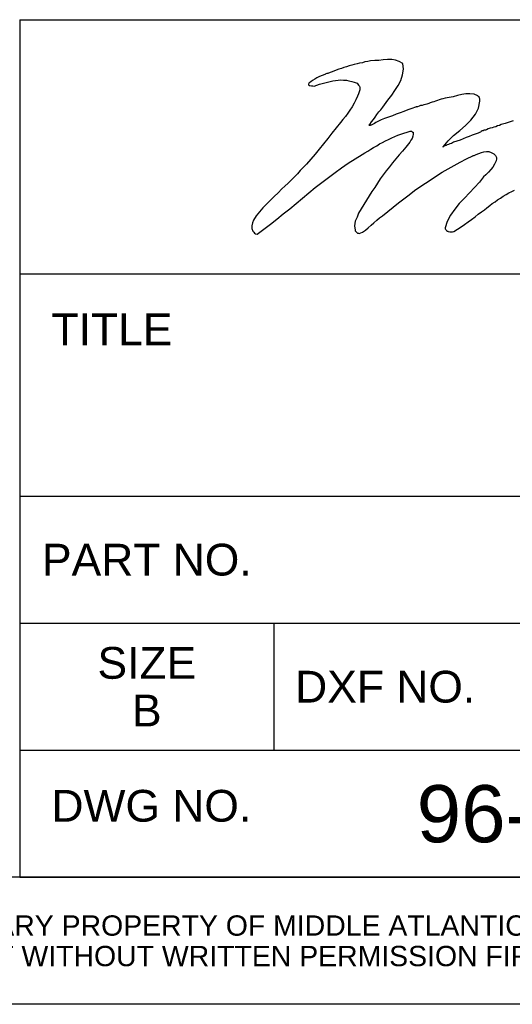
# Model space of a CAD drawing. Header units: inches. Extents: x 6 to 353, y 6 to 228.
# Tile 12 of 256: x 299 to 315, y 6 to 39. Entities that reach past the tile are written whole.
import ezdxf
from ezdxf.enums import TextEntityAlignment as Align

# ---------------------------------------------------------------- set-up
doc = ezdxf.new("R2010")
doc.units = ezdxf.units.IN
doc.header["$LTSCALE"] = 19.946667
doc.header["$MEASUREMENT"] = 0
doc.layers.get('0').update_dxf_attribs({"linetype": 'CONTINUOUS'})
doc.layers.add('09_ALL_DETAIL_ITEMS', color=7, linetype='CONTINUOUS')
doc.styles.add('TEXTSTYLE_2', font='arial.ttf')

# ---------------------------------------------------------------- blocks, each defined once
blk = doc.blocks.new('MAP_LOGO_AND_NAME_BL0', base_point=(325.333, 35.2))
at = {"color": 7, "linetype": 'Continuous'}
for p, q in [((310.255, 38.048), (310.17, 38.022)), ((310.349, 38.065), (310.255, 38.048)), ((310.443, 38.082), (310.349, 38.065)), ((310.58, 38.091), (310.443, 38.082)), ((310.724, 38.099), (310.58, 38.091)), ((310.861, 38.116), (310.724, 38.099)), ((311.006, 38.133), (310.861, 38.116)), ((311.151, 38.125), (311.006, 38.133)), ((311.279, 38.108), (311.151, 38.125)), ((311.407, 38.065), (311.279, 38.108)), ((311.526, 37.997), (311.407, 38.065)), ((309.121, 37.707), (309.036, 37.673)), ((309.207, 37.741), (309.121, 37.707)), ((309.292, 37.767), (309.207, 37.741)), ((309.377, 37.801), (309.292, 37.767)), ((309.462, 37.826), (309.377, 37.801)), ((309.548, 37.86), (309.462, 37.826)), ((309.633, 37.886), (309.548, 37.86)), ((309.727, 37.912), (309.633, 37.886)), ((309.812, 37.937), (309.727, 37.912)), ((309.897, 37.963), (309.812, 37.937)), ((309.991, 37.98), (309.897, 37.963)), ((310.076, 38.005), (309.991, 37.98)), ((310.17, 38.022), (310.076, 38.005)), ((311.517, 37.613), (311.543, 37.801)), ((311.543, 37.801), (311.526, 37.997)), ((308.439, 37.383), (308.371, 37.332)), ((308.499, 37.426), (308.439, 37.383)), ((308.567, 37.468), (308.499, 37.426)), ((308.635, 37.511), (308.567, 37.468)), ((308.704, 37.545), (308.635, 37.511)), ((308.78, 37.579), (308.704, 37.545)), ((308.849, 37.605), (308.78, 37.579)), ((308.925, 37.639), (308.849, 37.605)), ((308.908, 37.349), (308.993, 37.374)), ((308.942, 37.647), (308.925, 37.639)), ((308.976, 37.656), (308.942, 37.647)), ((309.011, 37.664), (308.976, 37.656)), ((308.993, 37.374), (309.087, 37.391)), ((309.036, 37.673), (309.011, 37.664)), ((309.087, 37.391), (309.173, 37.409)), ((309.173, 37.409), (309.266, 37.426)), ((309.266, 37.426), (309.36, 37.434)), ((309.36, 37.434), (309.445, 37.443)), ((309.445, 37.443), (309.539, 37.434)), ((309.539, 37.434), (309.633, 37.434)), ((309.633, 37.434), (309.718, 37.417)), ((309.718, 37.417), (309.812, 37.391)), ((309.812, 37.391), (309.897, 37.366)), ((309.897, 37.366), (309.991, 37.332)), ((311.373, 37.255), (311.458, 37.426)), ((311.458, 37.426), (311.517, 37.613)), ((308.371, 37.323), (308.362, 37.306)), ((308.362, 37.306), (308.362, 37.298)), ((308.362, 37.298), (308.362, 37.281)), ((308.362, 37.281), (308.397, 37.255)), ((308.371, 37.332), (308.371, 37.323)), ((308.397, 37.255), (308.456, 37.247)), ((308.456, 37.247), (308.507, 37.247)), ((308.507, 37.247), (308.55, 37.238)), ((308.55, 37.238), (308.635, 37.272)), ((308.635, 37.272), (308.729, 37.298)), ((308.729, 37.298), (308.814, 37.323)), ((308.814, 37.323), (308.908, 37.349)), ((309.991, 37.332), (310.017, 37.306)), ((310.017, 37.306), (310.042, 37.264)), ((310.059, 37.042), (310.034, 36.974)), ((310.042, 37.264), (310.068, 37.229)), ((310.085, 37.11), (310.059, 37.042)), ((310.068, 37.229), (310.085, 37.187)), ((310.085, 37.187), (310.085, 37.11)), ((311.151, 36.931), (311.262, 37.093)), ((311.262, 37.093), (311.373, 37.255)), ((309.948, 36.778), (309.889, 36.658)), ((310.008, 36.897), (309.948, 36.778)), ((310.034, 36.974), (310.008, 36.897)), ((310.912, 36.607), (311.023, 36.769)), ((311.023, 36.769), (311.151, 36.931)), ((312.566, 36.709), (312.507, 36.692)), ((312.626, 36.726), (312.566, 36.709)), ((312.686, 36.752), (312.626, 36.726)), ((312.745, 36.778), (312.686, 36.752)), ((312.814, 36.795), (312.745, 36.778)), ((312.873, 36.812), (312.814, 36.795)), ((312.942, 36.829), (312.873, 36.812)), ((313.078, 36.854), (312.942, 36.829)), ((313.214, 36.88), (313.078, 36.854)), ((313.359, 36.922), (313.214, 36.88)), ((313.504, 36.957), (313.359, 36.922)), ((313.641, 36.982), (313.504, 36.957)), ((313.777, 36.982), (313.641, 36.982)), ((313.914, 36.965), (313.777, 36.982)), ((314.042, 36.905), (313.914, 36.965)), ((314.059, 36.888), (314.042, 36.905)), ((314.093, 36.854), (314.059, 36.888)), ((314.067, 36.496), (314.11, 36.735)), ((314.11, 36.803), (314.093, 36.854)), ((314.11, 36.735), (314.11, 36.803)), ((309.752, 36.428), (309.676, 36.326)), ((309.821, 36.539), (309.752, 36.428)), ((309.889, 36.658), (309.821, 36.539)), ((310.724, 36.368), (310.784, 36.445)), ((310.784, 36.445), (310.852, 36.53)), ((310.852, 36.53), (310.912, 36.607)), ((311.56, 36.385), (311.432, 36.343)), ((311.688, 36.436), (311.56, 36.385)), ((311.824, 36.488), (311.688, 36.436)), ((311.952, 36.53), (311.824, 36.488)), ((311.961, 36.53), (311.952, 36.53)), ((311.978, 36.539), (311.961, 36.53)), ((311.995, 36.539), (311.978, 36.539)), ((312.021, 36.539), (311.995, 36.539)), ((312.072, 36.564), (312.021, 36.539)), ((312.123, 36.581), (312.072, 36.564)), ((312.174, 36.59), (312.123, 36.581)), ((312.225, 36.607), (312.174, 36.59)), ((312.285, 36.615), (312.225, 36.607)), ((312.336, 36.633), (312.285, 36.615)), ((312.396, 36.65), (312.336, 36.633)), ((312.447, 36.675), (312.396, 36.65)), ((312.507, 36.692), (312.447, 36.675)), ((313.965, 36.291), (314.067, 36.496)), ((309.514, 36.112), (309.437, 36.01)), ((309.599, 36.215), (309.514, 36.112)), ((309.676, 36.326), (309.599, 36.215)), ((310.477, 36.036), (310.537, 36.112)), ((310.537, 36.112), (310.597, 36.198)), ((310.597, 36.198), (310.656, 36.283)), ((310.682, 36.044), (310.622, 36.01)), ((310.656, 36.283), (310.724, 36.368)), ((310.733, 36.07), (310.682, 36.044)), ((310.793, 36.104), (310.733, 36.07)), ((310.852, 36.121), (310.793, 36.104)), ((310.912, 36.147), (310.852, 36.121)), ((311.04, 36.189), (310.912, 36.147)), ((311.176, 36.24), (311.04, 36.189)), ((311.304, 36.291), (311.176, 36.24)), ((311.432, 36.343), (311.304, 36.291)), ((313.632, 35.916), (313.811, 36.095)), ((313.811, 36.095), (313.965, 36.291)), ((315.227, 36.07), (315.09, 36.027)), ((309.292, 35.831), (309.147, 35.652)), ((309.437, 36.01), (309.292, 35.831)), ((310.392, 35.925), (310.4, 35.933)), ((310.409, 35.916), (310.392, 35.925)), ((310.4, 35.933), (310.409, 35.942)), ((310.409, 35.942), (310.417, 35.95)), ((310.426, 35.916), (310.409, 35.916)), ((310.417, 35.95), (310.477, 36.036)), ((310.443, 35.925), (310.426, 35.916)), ((310.46, 35.925), (310.443, 35.925)), ((310.511, 35.95), (310.46, 35.925)), ((310.571, 35.984), (310.511, 35.95)), ((310.622, 36.01), (310.571, 35.984)), ((311.671, 35.695), (311.773, 35.72)), ((311.773, 35.72), (311.79, 35.72)), ((311.79, 35.72), (311.807, 35.72)), ((311.807, 35.72), (311.824, 35.72)), ((311.824, 35.72), (311.842, 35.703)), ((313.231, 35.575), (313.436, 35.746)), ((313.436, 35.746), (313.632, 35.916)), ((314.186, 35.729), (314.152, 35.712)), ((314.221, 35.737), (314.186, 35.729)), ((314.255, 35.754), (314.221, 35.737)), ((314.297, 35.754), (314.255, 35.754)), ((314.331, 35.763), (314.297, 35.754)), ((314.391, 35.797), (314.331, 35.763)), ((314.451, 35.822), (314.391, 35.797)), ((314.519, 35.84), (314.451, 35.822)), ((314.579, 35.857), (314.519, 35.84)), ((314.647, 35.874), (314.579, 35.857)), ((314.707, 35.899), (314.647, 35.874)), ((314.766, 35.916), (314.707, 35.899)), ((314.826, 35.95), (314.766, 35.916)), ((314.962, 35.984), (314.826, 35.95)), ((315.09, 36.027), (314.962, 35.984)), ((309.011, 35.473), (308.866, 35.302)), ((309.147, 35.652), (309.011, 35.473)), ((310.844, 35.345), (310.946, 35.396)), ((310.946, 35.396), (311.048, 35.447)), ((311.048, 35.447), (311.151, 35.498)), ((311.151, 35.498), (311.253, 35.541)), ((311.253, 35.541), (311.355, 35.584)), ((311.355, 35.584), (311.458, 35.626)), ((311.458, 35.626), (311.56, 35.66)), ((311.56, 35.66), (311.671, 35.695)), ((311.799, 35.422), (311.756, 35.353)), ((311.833, 35.481), (311.799, 35.422)), ((311.859, 35.55), (311.833, 35.481)), ((311.842, 35.703), (311.85, 35.695)), ((311.85, 35.695), (311.859, 35.695)), ((311.859, 35.695), (311.876, 35.695)), ((311.876, 35.618), (311.859, 35.55)), ((311.876, 35.695), (311.876, 35.686)), ((311.876, 35.686), (311.876, 35.618)), ((312.882, 35.2), (313.044, 35.396)), ((313.044, 35.396), (313.231, 35.575)), ((313.342, 35.388), (313.231, 35.353)), ((313.445, 35.422), (313.342, 35.388)), ((313.547, 35.464), (313.445, 35.422)), ((313.649, 35.507), (313.547, 35.464)), ((313.752, 35.541), (313.649, 35.507)), ((313.854, 35.584), (313.752, 35.541)), ((313.956, 35.626), (313.854, 35.584)), ((314.059, 35.66), (313.956, 35.626)), ((314.093, 35.678), (314.059, 35.66)), ((314.127, 35.695), (314.093, 35.678)), ((314.152, 35.712), (314.127, 35.695)), ((308.721, 35.123), (308.584, 34.953)), ((308.866, 35.302), (308.721, 35.123)), ((310.255, 34.995), (310.349, 35.055)), ((310.349, 35.055), (310.452, 35.123)), ((310.452, 35.123), (310.545, 35.174)), ((310.545, 35.174), (310.648, 35.234)), ((310.648, 35.234), (310.742, 35.294)), ((310.742, 35.294), (310.844, 35.345)), ((311.509, 35.055), (311.398, 34.927)), ((311.628, 35.183), (311.509, 35.055)), ((311.671, 35.243), (311.628, 35.183)), ((311.714, 35.294), (311.671, 35.243)), ((311.756, 35.353), (311.714, 35.294)), ((312.89, 35.209), (312.882, 35.209)), ((312.882, 35.209), (312.882, 35.2)), ((312.882, 35.2), (312.882, 35.191)), ((312.882, 35.191), (312.882, 35.2)), ((312.933, 35.226), (312.89, 35.209)), ((312.976, 35.243), (312.933, 35.226)), ((313.018, 35.26), (312.976, 35.243)), ((313.061, 35.277), (313.018, 35.26)), ((313.104, 35.294), (313.061, 35.277)), ((313.155, 35.311), (313.104, 35.294)), ((313.189, 35.328), (313.155, 35.311)), ((313.231, 35.353), (313.189, 35.328)), ((308.439, 34.782), (308.294, 34.612)), ((308.584, 34.953), (308.439, 34.782)), ((309.693, 34.646), (309.923, 34.791)), ((309.923, 34.791), (310.162, 34.936)), ((310.162, 34.936), (310.255, 34.995)), ((311.287, 34.791), (311.176, 34.663)), ((311.398, 34.927), (311.287, 34.791)), ((313.453, 34.68), (313.658, 34.791)), ((313.658, 34.791), (313.871, 34.893)), ((313.871, 34.893), (313.88, 34.893)), ((313.88, 34.893), (313.888, 34.902)), ((313.888, 34.902), (313.905, 34.902)), ((313.905, 34.902), (313.914, 34.91)), ((313.914, 34.91), (313.99, 34.944)), ((313.99, 34.944), (314.076, 34.978)), ((314.076, 34.978), (314.161, 35.012)), ((314.161, 35.012), (314.246, 35.029)), ((314.246, 35.029), (314.331, 35.038)), ((314.331, 35.038), (314.417, 35.038)), ((314.417, 35.038), (314.493, 35.012)), ((314.493, 35.012), (314.579, 34.961)), ((314.579, 34.961), (314.63, 34.902)), ((314.655, 34.722), (314.604, 34.612)), ((314.63, 34.902), (314.664, 34.842)), ((314.673, 34.791), (314.655, 34.722)), ((314.664, 34.842), (314.673, 34.791)), ((308.081, 34.398), (307.987, 34.288)), ((308.192, 34.509), (308.081, 34.398)), ((308.294, 34.612), (308.192, 34.509)), ((309.249, 34.33), (309.471, 34.492)), ((309.471, 34.492), (309.693, 34.646)), ((310.963, 34.39), (310.869, 34.253)), ((311.074, 34.526), (310.963, 34.39)), ((311.176, 34.663), (311.074, 34.526)), ((312.848, 34.347), (313.044, 34.458)), ((313.044, 34.458), (313.249, 34.569)), ((313.249, 34.569), (313.453, 34.68)), ((314.476, 34.433), (314.4, 34.347)), ((314.545, 34.518), (314.476, 34.433)), ((314.604, 34.612), (314.545, 34.518)), ((307.783, 34.083), (307.68, 33.981)), ((307.885, 34.185), (307.783, 34.083)), ((307.987, 34.288), (307.885, 34.185)), ((308.806, 33.998), (309.028, 34.168)), ((309.028, 34.168), (309.249, 34.33)), ((310.767, 34.117), (310.673, 33.981)), ((310.869, 34.253), (310.767, 34.117)), ((312.285, 33.981), (312.473, 34.1)), ((312.473, 34.1), (312.66, 34.228)), ((312.66, 34.228), (312.848, 34.347)), ((314.161, 34.1), (314.093, 34.006)), ((314.238, 34.185), (314.161, 34.1)), ((314.314, 34.262), (314.238, 34.185)), ((314.4, 34.347), (314.314, 34.262)), ((307.459, 33.785), (307.339, 33.657)), ((307.569, 33.878), (307.459, 33.785)), ((307.68, 33.981), (307.569, 33.878)), ((308.371, 33.657), (308.584, 33.827)), ((308.584, 33.827), (308.806, 33.998)), ((310.58, 33.836), (310.486, 33.699)), ((310.673, 33.981), (310.58, 33.836)), ((311.918, 33.725), (312.097, 33.853)), ((312.097, 33.853), (312.285, 33.981)), ((313.931, 33.836), (313.76, 33.657)), ((314.093, 34.006), (313.931, 33.836)), ((315.184, 33.699), (315.278, 33.742)), ((307.083, 33.401), (306.955, 33.273)), ((307.211, 33.529), (307.083, 33.401)), ((307.339, 33.657), (307.211, 33.529)), ((307.945, 33.298), (308.158, 33.478)), ((308.158, 33.478), (308.371, 33.657)), ((310.307, 33.409), (310.213, 33.264)), ((310.392, 33.554), (310.307, 33.409)), ((310.486, 33.699), (310.392, 33.554)), ((311.381, 33.316), (311.56, 33.452)), ((311.56, 33.452), (311.739, 33.588)), ((311.739, 33.588), (311.918, 33.725)), ((313.59, 33.478), (313.419, 33.29)), ((313.76, 33.657), (313.59, 33.478)), ((314.621, 33.35), (314.707, 33.418)), ((314.707, 33.418), (314.8, 33.478)), ((314.8, 33.478), (314.894, 33.537)), ((314.894, 33.537), (314.988, 33.597)), ((314.988, 33.597), (315.082, 33.648)), ((315.082, 33.648), (315.184, 33.699)), ((306.828, 33.145), (306.717, 33.017)), ((306.955, 33.273), (306.828, 33.145)), ((307.51, 32.949), (307.731, 33.119)), ((307.731, 33.119), (307.945, 33.298)), ((310.128, 33.119), (310.042, 32.974)), ((310.213, 33.264), (310.128, 33.119)), ((311.023, 33.026), (311.202, 33.171)), ((311.202, 33.171), (311.381, 33.316)), ((313.266, 33.102), (313.129, 32.898)), ((313.419, 33.29), (313.266, 33.102)), ((314.169, 33.017), (314.263, 33.085)), ((314.263, 33.085), (314.349, 33.153)), ((314.349, 33.153), (314.442, 33.222)), ((314.442, 33.222), (314.528, 33.29)), ((314.528, 33.29), (314.621, 33.35)), ((306.606, 32.881), (306.512, 32.736)), ((306.717, 33.017), (306.606, 32.881)), ((307.083, 32.599), (307.297, 32.77)), ((307.297, 32.77), (307.51, 32.949)), ((309.991, 32.838), (309.931, 32.702)), ((310.042, 32.974), (309.991, 32.838)), ((310.648, 32.736), (310.742, 32.812)), ((310.742, 32.812), (310.844, 32.881)), ((310.844, 32.881), (311.023, 33.026)), ((313.129, 32.898), (313.018, 32.693)), ((313.717, 32.676), (313.828, 32.761)), ((313.828, 32.761), (313.948, 32.847)), ((313.948, 32.847), (314.059, 32.932)), ((314.059, 32.932), (314.169, 33.017)), ((306.478, 32.642), (306.452, 32.548)), ((306.452, 32.548), (306.452, 32.454)), ((306.452, 32.454), (306.495, 32.36)), ((306.512, 32.736), (306.478, 32.642)), ((306.64, 32.267), (306.862, 32.429)), ((306.862, 32.429), (307.083, 32.599)), ((309.931, 32.702), (309.906, 32.548)), ((309.906, 32.548), (309.923, 32.395)), ((310.273, 32.403), (310.366, 32.48)), ((310.366, 32.48), (310.46, 32.565)), ((310.46, 32.565), (310.554, 32.65)), ((310.554, 32.65), (310.648, 32.736)), ((313.018, 32.693), (312.942, 32.48)), ((312.942, 32.48), (312.95, 32.446)), ((312.95, 32.446), (312.967, 32.42)), ((312.967, 32.42), (312.976, 32.395)), ((313.24, 32.352), (313.359, 32.429)), ((313.359, 32.429), (313.479, 32.505)), ((313.479, 32.505), (313.598, 32.591)), ((313.598, 32.591), (313.717, 32.676)), ((306.495, 32.36), (306.521, 32.335)), ((306.521, 32.335), (306.546, 32.301)), ((306.546, 32.301), (306.58, 32.275)), ((306.58, 32.275), (306.64, 32.267)), ((309.923, 32.395), (309.931, 32.378)), ((309.931, 32.378), (309.948, 32.352)), ((309.948, 32.352), (309.966, 32.326)), ((309.966, 32.326), (309.991, 32.309)), ((309.991, 32.309), (310.008, 32.301)), ((310.008, 32.301), (310.025, 32.301)), ((310.025, 32.301), (310.042, 32.292)), ((310.042, 32.292), (310.059, 32.284)), ((310.059, 32.284), (310.17, 32.335)), ((310.17, 32.335), (310.273, 32.403)), ((312.976, 32.395), (312.984, 32.386)), ((312.984, 32.386), (313.001, 32.378)), ((313.001, 32.378), (313.018, 32.369)), ((313.018, 32.369), (313.035, 32.36)), ((313.035, 32.36), (313.052, 32.352)), ((313.052, 32.352), (313.104, 32.343)), ((313.104, 32.343), (313.146, 32.343)), ((313.146, 32.343), (313.197, 32.343)), ((313.197, 32.343), (313.24, 32.352))]:
    blk.add_line(p, q, dxfattribs=at)

msp = doc.modelspace()

# ---------------------------------------------------------------- linework, layer by layer
at = {"color": 7, "linetype": 'Continuous'}
for p, q in [((298.6667, 39.4667), (352, 39.4667)), ((298.6667, 39.4667), (298.6667, 10.6667)), ((298.6667, 30.9333), (352, 30.9333)), ((298.6667, 23.4667), (352, 23.4667)), ((298.6667, 19.2), (352, 19.2)), ((307.2, 19.2), (307.2, 14.9333)), ((298.6667, 14.9333), (352, 14.9333)), ((352, 10.6667), (6.4, 10.6667)), ((352, 10.6667), (241.792, 10.6667)), ((298.6667, 10.6667), (352, 10.6667)), ((352, 6.4), (241.792, 6.4))]:
    msp.add_line(p, q, dxfattribs=at)

# ---------------------------------------------------------------- block references
msp.add_blockref('MAP_LOGO_AND_NAME_BL0', (325.3333, 35.2), dxfattribs=at)

# ---------------------------------------------------------------- texts
at = {"layer": '09_ALL_DETAIL_ITEMS', "color": 7, "linetype": 'Continuous', "style": 'TEXTSTYLE_2'}
for s, p in [('TITLE', (299.7333, 28.5333)), ('DWG NO.', (299.7333, 12.5333))]:
    msp.add_text(s, height=1.06667, dxfattribs=at).set_placement(p)
for s, height, p in [('PART NO.', 1.06667, (302.9333, 20.8)), ('SIZE', 1.06667, (302.9333, 17.3333)), ('DXF NO.', 1.06667, (310.9333, 16.5333)), ('B', 1.0667, (302.9333, 15.7333)), ('96-038_ERK_SERIES', 1.92, (325.3333, 11.84)), ('THIS DRAWING CONTAINS TRADE INFORMATION DEEMED TO BE CONFIDENTIAL AND PROPRIETARY PROPERTY OF MIDDLE ATLANTIC PRODUCTS, INC. AND IS TO BE USED ONLY FOR THE ', 0.6826667, (296.896, 8.704)), ('PURPOSES FOR WHICH IT IS SUBMITTED AND FURTHER SHALL NOT BE COPIED IN WHOLE OR PART WITHOUT WRITTEN PERMISSION FIRST OBTAINED FROM MIDDLE ATLANTIC PRODUCTS, INC.', 0.6826667, (296.896, 7.68))]:
    msp.add_text(s, height=height, dxfattribs=at).set_placement(p, align=Align.CENTER)

doc.saveas('drawing.dxf')
